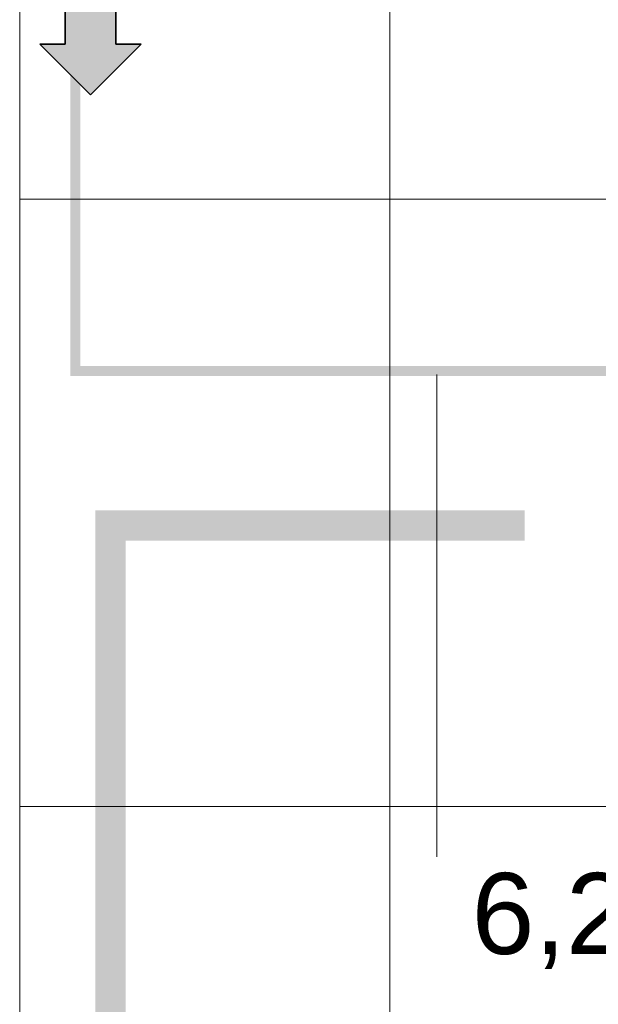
# Model space of a CAD drawing. Extents: x -620 to 300, y 62 to 1112.
# Tile 34 of 200: x -398 to -387, y 429 to 448. Entities that reach past the tile are written whole.
import ezdxf
from ezdxf.lldxf.tags import DXFTag

# ---------------------------------------------------------------- set-up
doc = ezdxf.new("R2010")
doc.units = 0
doc.layers.get('0').update_dxf_attribs({"lineweight": 13})
for name, color, linetype, lineweight, true_color in [('00_E_ST_Handlaufleuchte_Kabel', 3, 'Continuous', 18, 0x00ff00), ('00_E_ST_Handlaufleuchte_Leerrohre_Terrasse', 6, 'Continuous', 25, 0xff00ff), ('00_E_ST_Handlaufleuchte_Übergabepunkte unter Terrassenplatte', 3, 'Continuous', 35, 0x00ff00), ('30 -35 Decken- 2.2 Treppen Außen', 9, 'Continuous', 9, 0x808080), ('60- 61 allgemeine Ausstattung- 4 Terrassen', 9, 'Continuous', 9, 0x808080)]:
    doc.layers.add(name, color=color, linetype=linetype, lineweight=lineweight, true_color=true_color)
doc.layers.add('00_E_ST_Handlaufleuchte_Kabel_Text', color=7, linetype='Continuous', lineweight=13)
doc.styles.get("Standard").update_dxf_attribs({"font": 'ARIALN.TTF'})
tags = doc.linetypes.add('grob-A06CPVLVL0', pattern=[14, 3, -8, 3]).pattern_tags.tags
tags[8:9] = [DXFTag(74, 4), DXFTag(75, 0), DXFTag(340, '0'), DXFTag(46, 0.0), DXFTag(50, 0.0), DXFTag(44, 0.0), DXFTag(45, 0.0)]
tags[6:7] = [DXFTag(74, 4), DXFTag(75, 0), DXFTag(340, '0'), DXFTag(46, 0.0), DXFTag(50, 0.0), DXFTag(44, 0.0), DXFTag(45, 0.0)]
tags[4:5] = [DXFTag(74, 4), DXFTag(75, 0), DXFTag(340, '0'), DXFTag(46, 0.0), DXFTag(50, 0.0), DXFTag(44, 0.0), DXFTag(45, 0.0)]

# ---------------------------------------------------------------- blocks, each defined once
blk = doc.blocks.new('Referenz-A06CPVM1L0')
at = {"layer": '30 -35 Decken- 2.2 Treppen Außen', "color": 0, "linetype": 'grob-A06CPVLVL0', "ltscale": 0.13}
blk.add_line((-398.076, 400.705), (-398.076, 519.014), dxfattribs=at)
at = {"layer": '30 -35 Decken- 2.2 Treppen Außen', "color": 0, "linetype": 'Continuous', "ltscale": 0.13}
blk.add_line((-398.076, 400.705), (-398.076, 519.014), dxfattribs=at)
at = {"layer": '60- 61 allgemeine Ausstattung- 4 Terrassen', "color": 0}
for p, q in [((-390.756, 214.014), (-390.756, 452.414)), ((-398.076, 450.214), (-398.076, 373.014)), ((-398.076, 444.554), (26.884, 444.554)), ((-398.076, 432.554), (26.884, 432.554))]:
    blk.add_line(p, q, dxfattribs=at)
blk = doc.blocks.new('Polylinie-A06CPVQ1L0')
at = {"color": 0, "linetype": 'ByBlock', "lineweight": -2, "ltscale": 0.25}
for points in [[(-388.096, 438.407), (-388.096, 437.807), (-396.579, 438.407), (-395.979, 437.807)], [(-396.579, 438.407), (-395.979, 437.807), (-396.579, 369.297), (-395.979, 368.697)]]:
    blk.add_solid(points, dxfattribs=at)
blk = doc.blocks.new('Pfeil-A06CPVQ5L0')
at = {"linetype": 'ByBlock', "lineweight": -2, "ltscale": 0.35}
blk.add_hatch(color=0, dxfattribs=at).paths.add_polyline_path([(-397.176, 448.614), (-396.176, 448.614), (-396.176, 447.614), (-395.676, 447.614), (-396.676, 446.614), (-397.676, 447.614), (-397.176, 447.614)])
at = {"color": 0, "linetype": 'ByBlock', "lineweight": -2, "ltscale": 0.35}
for p, q in [((-397.176, 448.614), (-396.176, 448.614)), ((-397.176, 447.614), (-397.176, 448.614)), ((-396.176, 448.614), (-396.176, 447.614)), ((-396.676, 446.614), (-397.676, 447.614)), ((-397.676, 447.614), (-397.176, 447.614)), ((-395.676, 447.614), (-396.676, 446.614)), ((-396.176, 447.614), (-395.676, 447.614))]:
    blk.add_line(p, q, dxfattribs=at)
blk = doc.blocks.new('Polylinie-A06CPVQBL0')
at = {"color": 0, "linetype": 'ByBlock', "lineweight": -2, "ltscale": 0.18}
for points in [[(-397.075, 448.615), (-396.875, 448.615), (-397.075, 441.058), (-396.875, 441.258)], [(-397.075, 441.058), (-396.875, 441.258), (-385.289, 441.058), (-385.089, 441.258)], [(-385.289, 441.058), (-385.089, 441.258), (-385.289, 440.12), (-385.089, 440.12)]]:
    blk.add_solid(points, dxfattribs=at)

msp = doc.modelspace()

# ---------------------------------------------------------------- linework, layer by layer
at = {"layer": '00_E_ST_Handlaufleuchte_Kabel_Text', "ltscale": 0.13}
msp.add_line((-389.83, 431.563), (-389.83, 441.09), dxfattribs=at)

# ---------------------------------------------------------------- block references
at = {"color": 8, "lineweight": 13, "ltscale": 0.13, "true_color": 0x808080}
msp.add_blockref('Referenz-A06CPVM1L0', (0, 0), dxfattribs=at)
at = {"layer": '00_E_ST_Handlaufleuchte_Kabel', "ltscale": 0.18}
msp.add_blockref('Polylinie-A06CPVQBL0', (0, 0), dxfattribs=at)
at = {"layer": '00_E_ST_Handlaufleuchte_Leerrohre_Terrasse', "color": 6, "ltscale": 0.25, "true_color": 0xff00ff}
msp.add_blockref('Polylinie-A06CPVQ1L0', (0, 0), dxfattribs=at)
at = {"layer": '00_E_ST_Handlaufleuchte_Übergabepunkte unter Terrassenplatte', "ltscale": 0.35}
msp.add_blockref('Pfeil-A06CPVQ5L0', (0, 0), dxfattribs=at)

# ---------------------------------------------------------------- texts
at = {"layer": '00_E_ST_Handlaufleuchte_Kabel_Text', "ltscale": 0.13, "insert": (-389.143, 431.242), "char_height": 1.6, "attachment_point": 1}
msp.add_mtext('{\\fArial;6,23+1m zum Boden = 7,23 m}', dxfattribs=at)

doc.saveas('drawing.dxf')
